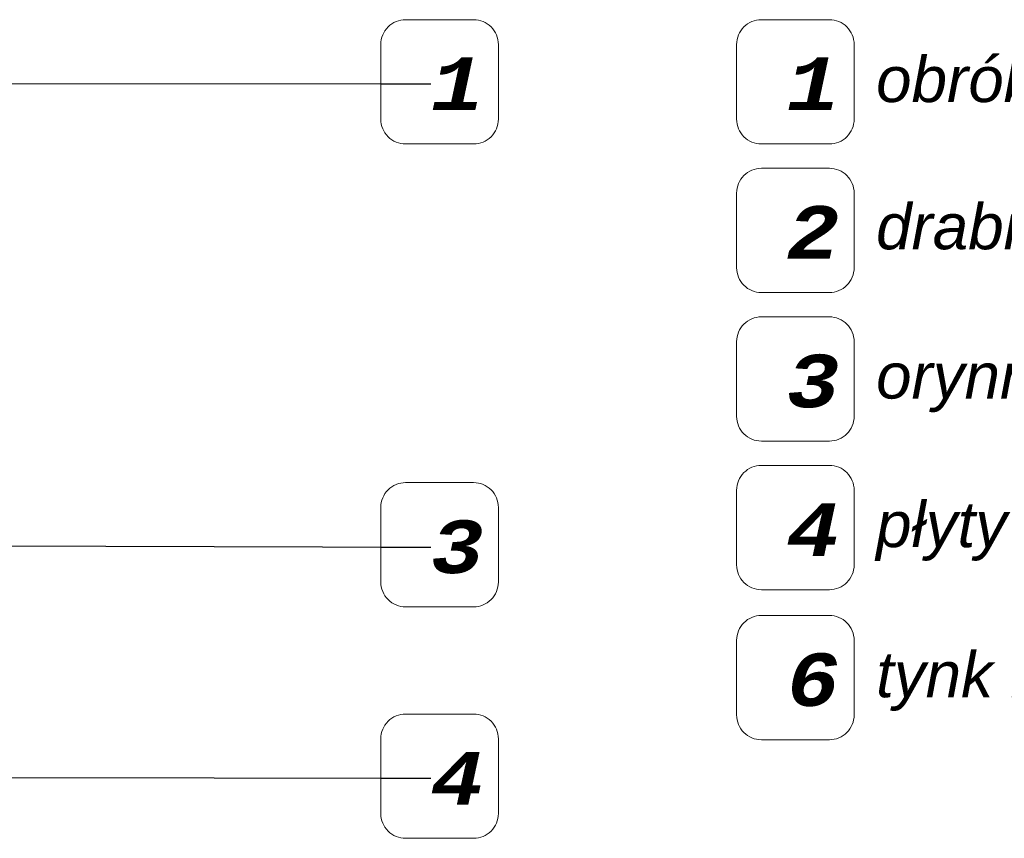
# Model space of a CAD drawing. Header units: millimetres. Extents: x -18574 to 23816, y -5698 to 8610.
# Tile 19 of 22: x 1454 to 4262, y 4912 to 7246. Entities that reach past the tile are written whole.
import ezdxf

# ---------------------------------------------------------------- set-up
doc = ezdxf.new("R2010")
doc.units = ezdxf.units.MM
doc.header["$MEASUREMENT"] = 0
for name, color, linetype, lineweight in [('A_OZN_ODNOSNIKI_Nr_pióra__46', 7, 'Continuous', 15), ('A_OZN_ODNOSNIKI_Nr_pióra__85', 7, 'Continuous', 13), ('A_OZN_OPIS_Nr_pióra__1', 7, 'Continuous', 13)]:
    doc.layers.add(name, color=color, linetype=linetype, lineweight=lineweight)
doc.styles.add('STYL_AUTOMATYCZNY_2', font='txt')
doc.styles.add('STYL_AUTOMATYCZNY_3', font='arial.ttf')
doc.dimstyles.new('STYL_AUTOMATYCZNY__1', dxfattribs={"dimtxt": 0.18, "dimasz": 91.2, "dimexe": 0.18, "dimexo": 0.0625, "dimgap": 0, "dimtad": 0, "dimtih": 1, "dimtoh": 1, "dimdec": 4, "dimzin": 0, "dimdsep": 46, "dimcen": 0.09, "dimadec": 0, "dimazin": 0, "dimtfac": 1, "dimtdec": 4, "dimtmove": 0, "dimatfit": 3, "dimldrblk": 'ARROWHEAD_11', "dimfxl": 0, "dimtolj": 1, "dimtzin": 0, "dimarcsym": 0})

# ---------------------------------------------------------------- blocks, each defined once
blk = doc.blocks.new('ARROWHEAD_11')
at = {"color": 0, "linetype": 'Continuous', "lineweight": 0}
blk.add_line((0, 0), (-1, 0), dxfattribs=at)
at = {"color": 0, "linetype": 'Continuous', "lineweight": 0, "const_width": 0.25, "flags": 128}
blk.add_lwpolyline([(-0.125, 0, 1), (0.125, 0, 1)], format="xyb", close=True, dxfattribs=at)

msp = doc.modelspace()

# ---------------------------------------------------------------- texts
at = {"layer": 'A_OZN_OPIS_Nr_pióra__1', "color": 7, "linetype": 'Continuous', "lineweight": 13, "char_height": 130, "attachment_point": 7, "style": 'STYL_AUTOMATYCZNY_3'}
for s, insert in [('\\A1;{\\pql;\\fArial|b0|i1|c238|p0;\\W1.000000;obrób\\fArial|b0|i1|c238|p0;\\W1.000000;k\\fArial|b0|i1|c238|p0;\\W1.000000;a blacharska dachu-kolor: RAL 7024}', (3897, 7009.2)), ('\\A1;{\\pql;\\fArial|b0|i1|c238|p0;\\W1.000000;drabina z zaplecznikiem-kolor: RAL\\fArial|b0|i1|c238|p0;\\W1.000000; 1023}', (3897, 6552.2)), ('\\A1;{\\pql;\\fArial|b0|i1|c238|p0;\\W1.000000;orynnowanie systemowe-kolor: RAL\\fArial|b0|i1|c238|p0;\\W1.000000; 7024}', (3897, 6126.5)), ('\\A1;{\\pql;\\fArial|b0|i1|c238|p0;\\W1.000000;płyty warstwowe w układzie poziomym-RAL \\fArial|b0|i1|c238|p0;\\W1.000000;7045}', (3897, 5702.8)), ('\\A1;{\\pql;\\fArial|b0|i1|c238|p0;\\W1.000000;tynk mozaikowy na siatce-kolor grafitowy}', (3897, 5274.9))]:
    msp.add_mtext(s, dxfattribs=dict(at, insert=insert))

# ---------------------------------------------------------------- wipeouts: each hides what was drawn before it
at = {"color": 7, "linetype": 'Continuous', "lineweight": 15, "ltscale": 67802.050664}
msp.add_wipeout([(2484.3, 6962.3), (2554.9, 6891.7), (2748.9, 6891.7), (2819.5, 6962.3), (2819.5, 7175.5), (2748.9, 7246.1), (2554.9, 7246.1), (2484.3, 7175.5)], dxfattribs=at).dxf.layer = 'A_OZN_ODNOSNIKI_Nr_pióra__46'
at = {"color": 7, "linetype": 'Continuous', "lineweight": 15, "ltscale": 71508.020841}
msp.add_wipeout([(3499, 6962.3), (3569.6, 6891.7), (3763.6, 6891.7), (3834.2, 6962.3), (3834.2, 7175.5), (3763.6, 7246.1), (3569.6, 7246.1), (3499, 7175.5)], dxfattribs=at).dxf.layer = 'A_OZN_ODNOSNIKI_Nr_pióra__46'
at = {"color": 7, "linetype": 'Continuous', "lineweight": 15, "ltscale": 68143.710964}
msp.add_wipeout([(3499, 6538.7), (3569.6, 6468.1), (3763.6, 6468.1), (3834.2, 6538.7), (3834.2, 6751.8), (3763.6, 6822.4), (3569.6, 6822.4), (3499, 6751.8)], dxfattribs=at).dxf.layer = 'A_OZN_ODNOSNIKI_Nr_pióra__46'
at = {"color": 7, "linetype": 'Continuous', "lineweight": 15, "ltscale": 64829.109192}
msp.add_wipeout([(3499, 6115), (3569.6, 6044.4), (3763.6, 6044.4), (3834.2, 6115), (3834.2, 6328.2), (3763.6, 6398.7), (3569.6, 6398.7), (3499, 6328.2)], dxfattribs=at).dxf.layer = 'A_OZN_ODNOSNIKI_Nr_pióra__46'
at = {"color": 7, "linetype": 'Continuous', "lineweight": 15, "ltscale": 61572.246083}
msp.add_wipeout([(3499, 5691.3), (3569.6, 5620.7), (3763.6, 5620.7), (3834.2, 5691.3), (3834.2, 5904.5), (3763.6, 5975.1), (3569.6, 5975.1), (3499, 5904.5)], dxfattribs=at).dxf.layer = 'A_OZN_ODNOSNIKI_Nr_pióra__46'
at = {"color": 7, "linetype": 'Continuous', "lineweight": 15, "ltscale": 56825.706794}
msp.add_wipeout([(2484.3, 5642.3), (2554.9, 5571.7), (2748.9, 5571.7), (2819.5, 5642.3), (2819.5, 5855.5), (2748.9, 5926.1), (2554.9, 5926.1), (2484.3, 5855.5)], dxfattribs=at).dxf.layer = 'A_OZN_ODNOSNIKI_Nr_pióra__46'
at = {"color": 7, "linetype": 'Continuous', "lineweight": 15, "ltscale": 58351.280015}
msp.add_wipeout([(3499, 5263.4), (3569.6, 5192.8), (3763.6, 5192.8), (3834.2, 5263.4), (3834.2, 5476.6), (3763.6, 5547.1), (3569.6, 5547.1), (3499, 5476.6)], dxfattribs=at).dxf.layer = 'A_OZN_ODNOSNIKI_Nr_pióra__46'
at = {"color": 7, "linetype": 'Continuous', "lineweight": 15, "ltscale": 51488.179739}
msp.add_wipeout([(2484.3, 4982.3), (2554.9, 4911.7), (2748.9, 4911.7), (2819.5, 4982.3), (2819.5, 5195.5), (2748.9, 5266.1), (2554.9, 5266.1), (2484.3, 5195.5)], dxfattribs=at).dxf.layer = 'A_OZN_ODNOSNIKI_Nr_pióra__46'

# ---------------------------------------------------------------- next in the draw order: linework, layer by layer
at = {"layer": 'A_OZN_ODNOSNIKI_Nr_pióra__85', "color": 7, "linetype": 'Continuous', "lineweight": 13, "flags": 128}
for points in [[(2484.3, 6962.3, 0.414214), (2554.9, 6891.7), (2748.9, 6891.7, 0.414214), (2819.5, 6962.3), (2819.5, 7175.5, 0.414214), (2748.9, 7246.1), (2554.9, 7246.1, 0.414214), (2484.3, 7175.5), (2484.3, 6962.3)], [(3499, 6962.3, 0.414214), (3569.6, 6891.7), (3763.6, 6891.7, 0.414214), (3834.2, 6962.3), (3834.2, 7175.5, 0.414214), (3763.6, 7246.1), (3569.6, 7246.1, 0.414214), (3499, 7175.5), (3499, 6962.3)], [(3499, 6538.7, 0.414214), (3569.6, 6468.1), (3763.6, 6468.1, 0.414214), (3834.2, 6538.7), (3834.2, 6751.8, 0.414214), (3763.6, 6822.4), (3569.6, 6822.4, 0.414214), (3499, 6751.8), (3499, 6538.7)], [(3499, 6115, 0.414214), (3569.6, 6044.4), (3763.6, 6044.4, 0.414214), (3834.2, 6115), (3834.2, 6328.2, 0.414214), (3763.6, 6398.7), (3569.6, 6398.7, 0.414214), (3499, 6328.2), (3499, 6115)], [(3499, 5691.3, 0.414214), (3569.6, 5620.7), (3763.6, 5620.7, 0.414214), (3834.2, 5691.3), (3834.2, 5904.5, 0.414214), (3763.6, 5975.1), (3569.6, 5975.1, 0.414214), (3499, 5904.5), (3499, 5691.3)], [(2484.3, 5642.3, 0.414214), (2554.9, 5571.7), (2748.9, 5571.7, 0.414214), (2819.5, 5642.3), (2819.5, 5855.5, 0.414214), (2748.9, 5926.1), (2554.9, 5926.1, 0.414214), (2484.3, 5855.5), (2484.3, 5642.3)], [(3499, 5263.4, 0.414214), (3569.6, 5192.8), (3763.6, 5192.8, 0.414214), (3834.2, 5263.4), (3834.2, 5476.6, 0.414214), (3763.6, 5547.1), (3569.6, 5547.1, 0.414214), (3499, 5476.6), (3499, 5263.4)], [(2484.3, 4982.3, 0.414214), (2554.9, 4911.7), (2748.9, 4911.7, 0.414214), (2819.5, 4982.3), (2819.5, 5195.5, 0.414214), (2748.9, 5266.1), (2554.9, 5266.1, 0.414214), (2484.3, 5195.5), (2484.3, 4982.3)]]:
    msp.add_lwpolyline(points, format="xyb", close=True, dxfattribs=at)

# ---------------------------------------------------------------- next in the draw order: texts
at = {"layer": 'A_OZN_ODNOSNIKI_Nr_pióra__46', "color": 7, "linetype": 'Continuous', "lineweight": 15, "char_height": 150, "attachment_point": 4, "style": 'STYL_AUTOMATYCZNY_2'}
for s, insert in [('\\A1;{\\pql;\\fCourier CE|b1|i1|c0|p0;\\W1.000000;1}', (2626.9, 7063.3)), ('\\A1;{\\pql;\\fCourier CE|b1|i1|c0|p0;\\W1.000000;1}', (3641.6, 7063.3)), ('\\A1;{\\pql;\\fCourier CE|b1|i1|c0|p0;\\W1.000000;2}', (3641.6, 6639.6)), ('\\A1;{\\pql;\\fCourier CE|b1|i1|c0|p0;\\W1.000000;3}', (3641.6, 6214.7)), ('\\A1;{\\pql;\\fCourier CE|b1|i1|c0|p0;\\W1.000000;4}', (3641.6, 5791.9)), ('\\A1;{\\pql;\\fCourier CE|b1|i1|c0|p0;\\W1.000000;3}', (2626.9, 5742)), ('\\A1;{\\pql;\\fCourier CE|b1|i1|c0|p0;\\W1.000000;6}', (3641.6, 5363.1)), ('\\A1;{\\pql;\\fCourier CE|b1|i1|c0|p0;\\W1.000000;4}', (2626.9, 5083))]:
    msp.add_mtext(s, dxfattribs=dict(at, insert=insert))

# ---------------------------------------------------------------- next in the draw order: leaders
at = {"layer": 'A_OZN_ODNOSNIKI_Nr_pióra__85', "color": 7, "linetype": 'Continuous', "lineweight": 13, "annotation_type": 0, "has_hookline": 1, "hookline_direction": 0}
for points, text_width in [([(-5619.2, 7068.9), (2626.9, 7063.3)], 35.7), ([(97.8, 5748.9), (2626.9, 5742)], 100), ([(-1100.9, 5088.9), (2626.9, 5083)], 107.1)]:
    msp.add_leader(points, dimstyle='STYL_AUTOMATYCZNY__1', dxfattribs=dict(at, text_width=text_width))

doc.saveas('drawing.dxf')
